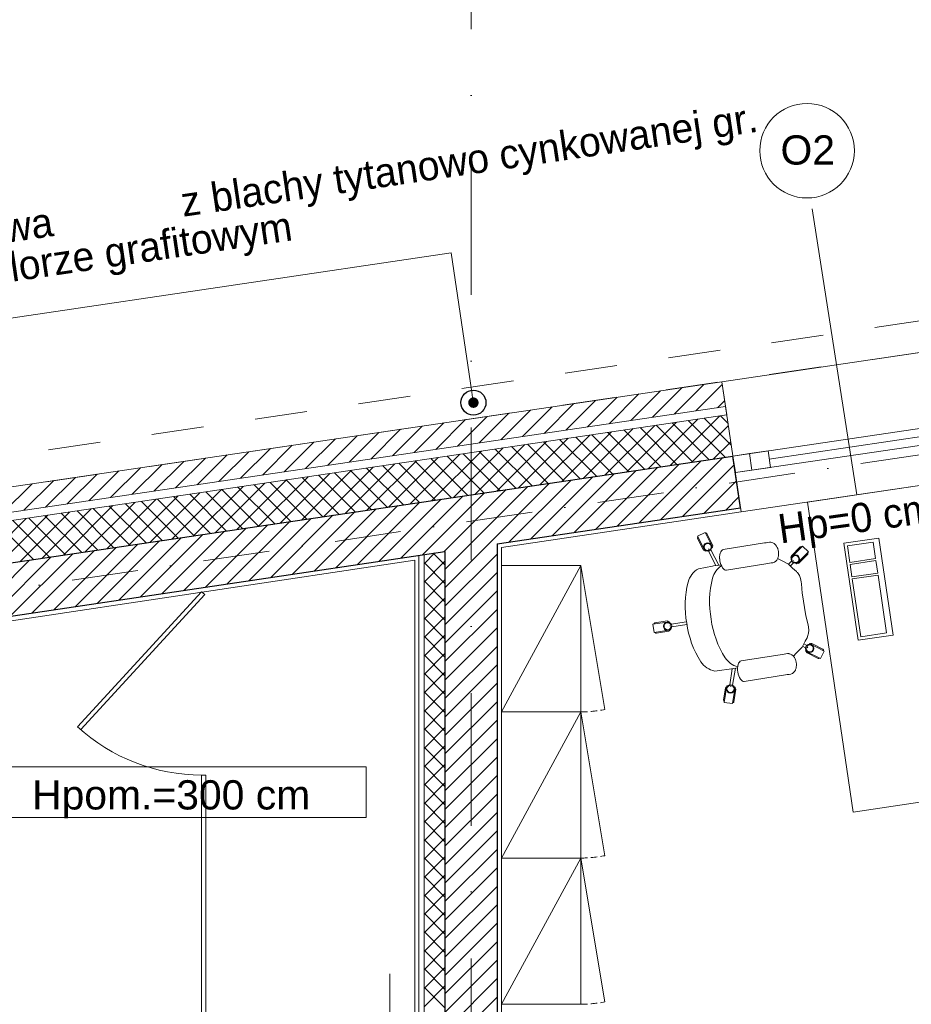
# Model space of a CAD drawing. Header units: metres. Extents: x 10441 to 19716, y -6570 to 1447.
# Tile 68 of 136: x 16028 to 16454, y -3349 to -2877. Entities that reach past the tile are written whole.
import ezdxf
from ezdxf.enums import TextEntityAlignment as Align

# ---------------------------------------------------------------- set-up
doc = ezdxf.new("R2010")
doc.units = ezdxf.units.M
doc.header["$MEASUREMENT"] = 0
for name, pattern in [('8', [0.5, 0.25, -0.25]), ('CONTINOUS', [0]), ('DASHDOT', [25.4, 12.7, -6.35, 0, -6.35]), ('HIDDEN', [9.525, 6.35, -3.175])]:
    doc.linetypes.add(name, pattern=pattern)
doc.layers.get('0').update_dxf_attribs({"color": 8})
for name, color, linetype, lineweight in [('#elektryczne', 8, 'Continuous', 20), ('0A_WYPOSAZENIE', 8, 'Continuous', 5), ('A_B.CIENKIE', 8, 'Continuous', 9), ('A_HACZE', 8, 'Continuous', 5), ('A_OPISY', 8, 'Continuous', 18), ('A_OSIE', 8, 'Continuous', 13), ('A_OZACZENIE DRZWI', 8, 'Continuous', 13), ('A_OZNACZENIA OKIEN', 8, 'Continuous', 13), ('A_PROJEKTOWANE ŚCIANY MUROWANE NOŚNE', 8, 'Continuous', 30), ('A_RS', 8, 'Continuous', 25), ('A_SCIANY DZIALOWE GK', 8, 'Continuous', 5), ('A_STAL CIENKIE', 8, 'Continuous', 0), ('A_STOLARKA', 8, 'Continuous', 5), ('A_TYNK', 8, 'Continuous', 5), ('A_WYMIARY WEWNETRZNE', 8, 'Continuous', 18), ('A_WYPOSAZENIE', 8, 'Continuous', 5), ('A_WYPOSAŻENIE SANITARNE', 8, 'Continuous', 5)]:
    doc.layers.add(name, color=color, linetype=linetype, lineweight=lineweight)
doc.styles.add('ARIAL', font='arial.ttf')
doc.styles.add('m1_romans', font='romans.shx', dxfattribs={"width": 0.8})
doc.styles.add('opisy okien', font='txt', dxfattribs={"height": 15})

# ---------------------------------------------------------------- blocks, each defined once
blk = doc.blocks.new('_Dot')
at = {"color": 0, "linetype": 'ByBlock', "lineweight": -2}
blk.add_line((-0.5, 0), (-1, 0), dxfattribs=at)
at = {"color": 0, "linetype": 'ByBlock', "const_width": 0.5}
blk.add_lwpolyline([(-0.25, 0, 1), (0.25, 0, 1)], format="xyb", close=True, dxfattribs=at)
blk = doc.blocks.new('podkład')
at = {"layer": '0A_WYPOSAZENIE', "color": 8}
for p, q in [((12239.72, -883.19), (12256.53, -880.7)), ((12256.53, -880.7), (12263.41, -927.19)), ((12246.6, -929.68), (12239.72, -883.19)), ((12241.42, -884.45), (12253.78, -882.62)), ((12241.42, -884.45), (12242.59, -892.36)), ((12253.78, -882.62), (12254.96, -890.53)), ((12242.59, -892.36), (12254.96, -890.53)), ((12242.74, -893.35), (12255.1, -891.52)), ((12242.74, -893.35), (12243.61, -899.29)), ((12255.1, -891.52), (12255.98, -897.46)), ((12243.61, -899.29), (12255.98, -897.46)), ((12243.76, -900.28), (12256.13, -898.45)), ((12243.76, -900.28), (12247.86, -927.98)), ((12260.23, -926.15), (12256.13, -898.45)), ((12263.41, -927.19), (12246.6, -929.68)), ((12247.86, -927.98), (12260.23, -926.15))]:
    blk.add_line(p, q, dxfattribs=at)
at = {"layer": 'A_B.CIENKIE', "color": 8, "linetype": 'HIDDEN', "ltscale": 0.5}
for centre in [(12113.79, -903.94), (12113.79, -973.94), (12113.79, -1043.94)]:
    blk.add_arc(centre, 60, 269.9985, 281.1431, dxfattribs=at)
at = {"layer": 'A_HACZE', "color": 8, "linetype": 'Continuous'}
for p, q in [((12151.96, -810.22), (12137.72, -824.46)), ((12162.33, -808.68), (12148.1, -822.92)), ((12172.71, -807.15), (12158.47, -821.39)), ((12181.56, -807.13), (12168.84, -819.85)), ((12120.84, -814.83), (12106.6, -829.06)), ((12131.21, -813.29), (12116.97, -827.53)), ((12141.58, -811.75), (12127.35, -825.99)), ((12182.7, -814.83), (12179.22, -818.32)), ((12089.71, -819.43), (12075.47, -833.67)), ((12100.09, -817.9), (12085.85, -832.14)), ((12110.46, -816.36), (12096.22, -830.6)), ((12058.59, -824.04), (12044.35, -838.28)), ((12068.96, -822.5), (12054.73, -836.74)), ((12079.34, -820.97), (12065.1, -835.21)), ((12169.97, -823.72), (12146.24, -847.45)), ((12180.35, -822.19), (12156.62, -845.92)), ((12182.87, -842.03), (12165.25, -824.42)), ((12185.86, -836.19), (12172.95, -823.28)), ((12184.33, -825.82), (12180.65, -822.14)), ((12027.47, -828.65), (12013.23, -842.88)), ((12037.84, -827.11), (12023.6, -841.35)), ((12048.21, -825.57), (12033.98, -839.81)), ((12138.85, -828.33), (12115.12, -852.06)), ((12149.22, -826.79), (12125.49, -850.52)), ((12152.07, -846.59), (12134.46, -828.98)), ((12159.6, -825.26), (12135.87, -848.99)), ((12159.77, -845.45), (12142.16, -827.84)), ((12167.47, -844.31), (12149.85, -826.7)), ((12175.17, -843.17), (12157.55, -825.56)), ((12184.49, -826.89), (12166.99, -844.38)), ((11996.34, -833.25), (11982.1, -847.49)), ((12006.72, -831.72), (11992.48, -845.96)), ((12017.09, -830.18), (12002.85, -844.42)), ((12107.73, -832.94), (12083.99, -856.67)), ((12118.1, -831.4), (12094.37, -855.13)), ((12121.27, -851.15), (12103.66, -833.54)), ((12128.47, -829.86), (12104.74, -853.6)), ((12128.97, -850.01), (12111.36, -832.4)), ((12136.67, -848.87), (12119.06, -831.26)), ((12144.37, -847.73), (12126.76, -830.12)), ((11965.22, -837.86), (11950.98, -852.1)), ((11975.59, -836.32), (11961.36, -850.56)), ((11985.97, -834.79), (11971.73, -849.03)), ((12066.23, -839.08), (12042.5, -862.81)), ((12076.6, -837.54), (12052.87, -861.27)), ((12086.98, -836.01), (12063.25, -859.74)), ((12090.47, -855.71), (12072.86, -838.1)), ((12097.35, -834.47), (12073.62, -858.2)), ((12098.17, -854.57), (12080.56, -836.96)), ((12105.87, -853.43), (12088.26, -835.82)), ((12113.57, -852.29), (12095.96, -834.68)), ((12185.63, -834.58), (12177.36, -842.85)), ((11934.1, -842.47), (11919.86, -856.7)), ((11944.47, -840.93), (11930.23, -855.17)), ((11954.85, -839.39), (11940.61, -853.63)), ((12035.1, -843.68), (12011.37, -867.42)), ((12045.48, -842.15), (12021.75, -865.88)), ((12055.85, -840.61), (12032.12, -864.35)), ((12051.98, -861.41), (12034.37, -843.79)), ((12059.68, -860.27), (12042.07, -842.65)), ((12067.38, -859.13), (12049.76, -841.51)), ((12075.08, -857.99), (12057.46, -840.38)), ((12082.78, -856.85), (12065.16, -839.24)), ((12171.5, -843.71), (12141.83, -873.38)), ((12181.87, -842.18), (12152.2, -871.85)), ((11902.97, -847.07), (11888.74, -861.31)), ((11913.35, -845.54), (11899.11, -859.78)), ((11923.72, -844), (11909.48, -858.24)), ((12003.98, -848.29), (11980.25, -872.02)), ((12014.36, -846.76), (11990.62, -870.49)), ((12024.73, -845.22), (12001, -868.95)), ((12021.18, -865.96), (12003.57, -848.35)), ((12028.88, -864.83), (12011.27, -847.21)), ((12036.58, -863.69), (12018.97, -846.07)), ((12044.28, -862.55), (12026.67, -844.93)), ((12140.37, -848.32), (12110.71, -877.99)), ((12150.75, -846.79), (12121.08, -876.45)), ((12161.12, -845.25), (12131.46, -874.92)), ((12187.26, -845.63), (12162.58, -870.31)), ((11861.48, -853.22), (11847.24, -867.45)), ((11871.85, -851.68), (11857.61, -865.92)), ((11882.22, -850.14), (11867.99, -864.38)), ((11892.6, -848.61), (11878.36, -862.85)), ((11972.86, -852.9), (11949.13, -876.63)), ((11983.23, -851.36), (11959.5, -875.09)), ((11993.61, -849.83), (11969.88, -873.56)), ((11990.38, -870.52), (11972.77, -852.91)), ((11998.08, -869.38), (11980.47, -851.77)), ((12005.78, -868.24), (11988.17, -850.63)), ((12013.48, -867.1), (11995.87, -849.49)), ((12109.25, -852.93), (12079.58, -882.6)), ((12119.62, -851.39), (12089.96, -881.06)), ((12130, -849.86), (12100.33, -879.52)), ((11851.1, -854.75), (11836.86, -868.99)), ((11941.74, -857.51), (11918, -881.24)), ((11952.11, -855.97), (11928.38, -879.7)), ((11962.48, -854.43), (11938.75, -878.17)), ((11959.59, -875.08), (11941.98, -857.47)), ((11967.29, -873.94), (11949.68, -856.33)), ((11974.99, -872.8), (11957.37, -855.19)), ((11982.69, -871.66), (11965.07, -854.05)), ((12078.13, -857.54), (12048.46, -887.2)), ((12098.88, -854.46), (12048.79, -904.55)), ((12088.5, -856), (12048.79, -895.71)), ((12188.4, -853.33), (12172.95, -868.77)), ((11910.61, -862.11), (11886.88, -885.84)), ((11920.99, -860.58), (11897.25, -884.31)), ((11931.36, -859.04), (11907.63, -882.77)), ((11928.79, -879.64), (11911.18, -862.03)), ((11936.49, -878.5), (11918.88, -860.89)), ((11944.19, -877.36), (11926.58, -859.75)), ((11951.89, -876.22), (11934.28, -858.61)), ((12047, -862.14), (12017.29, -891.85)), ((12057.38, -860.61), (12027.68, -890.3)), ((12067.75, -859.07), (12038.07, -888.75)), ((12189.54, -861.03), (12183.33, -867.24)), ((11879.49, -866.72), (11855.76, -890.45)), ((11889.86, -865.18), (11866.13, -888.92)), ((11900.24, -863.65), (11876.51, -887.38)), ((11897.99, -884.2), (11880.38, -866.59)), ((11905.69, -883.06), (11888.08, -865.45)), ((11913.39, -881.92), (11895.78, -864.31)), ((11921.09, -880.78), (11903.48, -863.17)), ((12015.88, -866.75), (11986.13, -896.5)), ((12026.25, -865.21), (11996.52, -894.95)), ((12036.63, -863.68), (12006.91, -893.4)), ((11848.37, -871.33), (11824.63, -895.06)), ((11858.74, -869.79), (11835.01, -893.52)), ((11869.11, -868.25), (11845.38, -891.99)), ((11867.2, -888.76), (11849.59, -871.14)), ((11874.9, -887.62), (11857.28, -870.01)), ((11882.6, -886.48), (11864.98, -868.87)), ((11890.3, -885.34), (11872.68, -867.73)), ((11984.76, -871.36), (11954.97, -901.15)), ((11995.13, -869.82), (11965.35, -899.6)), ((12005.51, -868.28), (11975.74, -898.05)), ((11851.8, -891.04), (11834.19, -873.42)), ((11859.5, -889.9), (11841.89, -872.28)), ((11953.63, -875.96), (11923.8, -905.79)), ((11964.01, -874.43), (11934.19, -904.24)), ((11974.38, -872.89), (11944.58, -902.7)), ((11922.51, -880.57), (11892.64, -910.44)), ((11932.88, -879.03), (11903.03, -908.89)), ((11943.26, -877.5), (11913.41, -907.34)), ((11891.39, -885.18), (11861.47, -915.09)), ((11901.76, -883.64), (11871.86, -913.54)), ((11912.14, -882.1), (11882.25, -911.99)), ((11860.26, -889.78), (11830.31, -919.74)), ((11870.64, -888.25), (11840.7, -918.19)), ((11881.01, -886.71), (11851.08, -916.64)), ((12043.95, -887.88), (12038.79, -893.04)), ((12048.8, -893.58), (12043.21, -887.99)), ((12073.79, -888.39), (12048.79, -913.39)), ((11849.89, -891.32), (11819.92, -921.29)), ((12048.8, -891.86), (12038.79, -901.88)), ((12048.8, -902.42), (12038.79, -892.41)), ((12073.79, -897.23), (12048.79, -922.23)), ((12048.8, -900.7), (12038.79, -910.71)), ((12048.8, -911.26), (12038.79, -901.25)), ((12048.8, -909.54), (12038.79, -919.55)), ((12073.79, -906.07), (12048.79, -931.07)), ((12048.8, -920.1), (12038.79, -910.09)), ((12048.8, -918.38), (12038.79, -928.39)), ((12048.8, -928.94), (12038.79, -918.92)), ((12073.79, -914.91), (12048.79, -939.91)), ((12073.79, -923.75), (12048.79, -948.75)), ((12048.8, -927.22), (12038.79, -937.23)), ((12048.8, -937.78), (12038.79, -927.76)), ((12073.79, -932.59), (12048.79, -957.59)), ((12048.8, -936.05), (12038.79, -946.07)), ((12048.8, -946.62), (12038.79, -936.6)), ((12073.79, -941.42), (12048.79, -966.42)), ((12048.8, -944.89), (12038.79, -954.91)), ((12048.8, -955.46), (12038.79, -945.44)), ((12073.79, -950.26), (12048.79, -975.26)), ((12048.8, -953.73), (12038.79, -963.75)), ((12048.8, -964.29), (12038.79, -954.28)), ((12073.79, -959.1), (12048.79, -984.1)), ((12048.8, -962.57), (12038.79, -972.59)), ((12048.8, -973.13), (12038.79, -963.12)), ((12073.79, -967.94), (12048.79, -992.94)), ((12048.8, -971.41), (12038.79, -981.42)), ((12048.8, -981.97), (12038.79, -971.96)), ((12048.8, -980.25), (12038.79, -990.26)), ((12073.79, -976.78), (12048.79, -1001.78)), ((12048.8, -990.81), (12038.79, -980.8)), ((12048.8, -989.09), (12038.79, -999.1)), ((12048.8, -999.65), (12038.79, -989.64)), ((12073.79, -985.62), (12048.79, -1010.62)), ((12073.79, -994.46), (12048.79, -1019.46)), ((12048.8, -997.93), (12038.79, -1007.94)), ((12048.8, -1008.49), (12038.79, -998.47)), ((12073.79, -1003.3), (12048.79, -1028.3)), ((12048.8, -1006.77), (12038.79, -1016.78)), ((12048.8, -1017.33), (12038.79, -1007.31)), ((12073.79, -1012.14), (12048.79, -1037.14)), ((12048.8, -1015.6), (12038.79, -1025.62)), ((12048.8, -1026.17), (12038.79, -1016.15)), ((12073.79, -1020.97), (12048.79, -1045.97)), ((12048.8, -1024.44), (12038.79, -1034.46)), ((12048.8, -1035.01), (12038.79, -1024.99)), ((12073.79, -1029.81), (12048.79, -1054.81)), ((12048.8, -1033.28), (12038.79, -1043.3)), ((12048.8, -1043.84), (12038.79, -1033.83)), ((12073.79, -1038.65), (12048.79, -1063.65)), ((12048.8, -1042.12), (12038.79, -1052.14)), ((12048.8, -1052.68), (12038.79, -1042.67)), ((12048.8, -1050.96), (12038.79, -1060.97)), ((12073.79, -1047.49), (12048.79, -1072.49)), ((12048.8, -1061.52), (12038.79, -1051.51)), ((12048.8, -1059.8), (12038.79, -1069.81)), ((12048.8, -1070.36), (12038.79, -1060.35)), ((12073.79, -1056.33), (12048.79, -1081.33)), ((12073.79, -1065.17), (12048.79, -1090.17)), ((12048.8, -1068.64), (12038.79, -1078.65)), ((12048.8, -1079.2), (12038.79, -1069.18)), ((12073.79, -1074.01), (12048.79, -1099.01)), ((12048.8, -1077.48), (12038.79, -1087.49)), ((12048.8, -1088.04), (12038.79, -1078.02)), ((12073.79, -1082.85), (12048.79, -1107.85)), ((12048.8, -1086.31), (12038.79, -1096.33)), ((12048.8, -1096.88), (12038.79, -1086.86)), ((12073.79, -1091.68), (12048.79, -1116.68)), ((12048.8, -1095.15), (12038.79, -1105.17)), ((12048.8, -1105.72), (12038.79, -1095.7)), ((12073.79, -1100.52), (12048.79, -1125.52))]:
    blk.add_line(p, q, dxfattribs=at)
at = {"layer": 'A_OPISY', "color": 8, "linetype": 'CONTINOUS', "ltscale": 0.1}
blk.add_lwpolyline([(12061.67, -810.95), (12051.79, -744.21), (11741.84, -790.09)], dxfattribs=at)
at = {"layer": 'A_OSIE', "color": 8, "linetype": 'DASHDOT', "ltscale": 5}
blk.add_line((12061.3, -573.64), (12061.3, -2335.96), dxfattribs=at)
at = {"layer": 'A_OSIE', "color": 8, "linetype": 'DASHDOT', "ltscale": 2.5}
blk.add_line((10108.73, -1161.68), (13256.84, -695.71), dxfattribs=at)
at = {"layer": 'A_OZNACZENIA OKIEN', "color": 8}
blk.add_line((12224.64, -723.13), (12246, -859.99), dxfattribs=at)
at = {"layer": 'A_PROJEKTOWANE ŚCIANY MUROWANE NOŚNE', "color": 8}
for p, q in [((11094.83, -1003.08), (12186.65, -841.47)), ((12190.31, -866.21), (12186.65, -841.48)), ((12073.8, -883.45), (12190.31, -866.21)), ((12073.8, -883.45), (12073.8, -986.06)), ((11388.8, -985.58), (12048.8, -887.15)), ((12048.8, -887.15), (12048.8, -986.06)), ((12048.8, -983.83), (12048.8, -1364.66)), ((12073.8, -983.83), (12073.8, -1114.7))]:
    blk.add_line(p, q, dxfattribs=at)
at = {"layer": 'A_RS', "color": 8, "lineweight": 25}
blk.add_circle((12062.4, -815.89), 6, dxfattribs=at)
at = {"layer": 'A_SCIANY DZIALOWE GK', "color": 8}
for p, q in [((12036.29, -1148.2), (12036.29, -889)), ((12038.79, -1150.7), (12038.79, -888.63))]:
    blk.add_line(p, q, dxfattribs=at)
at = {"layer": 'A_STAL CIENKIE', "color": 8, "linetype": '8', "ltscale": 100}
for p, q in [((10325.66, -1065.38), (13908.4, -535.07)), ((13910.62, -549.91), (10327.86, -1080.21))]:
    blk.add_line(p, q, dxfattribs=at)
at = {"layer": 'A_STOLARKA', "color": 8}
for p, q in [((12292.17, -789.47), (12181.38, -805.87)), ((12181.38, -805.87), (12190.6, -868.19)), ((12289.53, -826.25), (12186.65, -841.48)), ((12298.61, -832.99), (12187.82, -849.39)), ((12281.21, -831.53), (12204.05, -842.95)), ((12203.46, -838.99), (12194.56, -840.31)), ((12204.63, -846.9), (12203.46, -838.99)), ((12194.56, -840.31), (12186.65, -841.48)), ((12194.56, -840.31), (12186.65, -841.48)), ((12186.65, -841.48), (12187.82, -849.39)), ((12186.65, -841.48), (12187.82, -849.39)), ((12195.73, -848.22), (12194.56, -840.31)), ((12194.56, -840.31), (12195.73, -848.22)), ((12195.73, -848.22), (12194.56, -840.31)), ((12187.82, -849.39), (12195.73, -848.22)), ((12187.82, -849.39), (12195.73, -848.22)), ((12195.73, -848.22), (12204.63, -846.9)), ((12190.6, -868.19), (12301.39, -851.79))]:
    blk.add_line(p, q, dxfattribs=at)
at = {"layer": 'A_TYNK', "color": 8, "linetype": 'Continuous'}
for p, q in [((11089.56, -967.47), (12181.38, -805.87)), ((12183.72, -821.69), (12181.38, -805.87)), ((11091.32, -979.34), (12183.13, -817.74)), ((11091.9, -983.3), (12183.72, -821.69))]:
    blk.add_line(p, q, dxfattribs=at)
at = {"layer": 'A_TYNK', "color": 8}
for p, q in [((12075.8, -885.18), (12190.6, -868.19)), ((12075.8, -1112.7), (12075.8, -885.18)), ((12034.3, -891.32), (11740.79, -935.5)), ((12034.3, -1146.2), (12034.3, -891.32))]:
    blk.add_line(p, q, dxfattribs=at)
at = {"layer": 'A_WYMIARY WEWNETRZNE', "color": 8, "linetype": 'Continuous'}
for p, q in [((11814.14, -990.34), (12011.12, -990.34)), ((12011.12, -990.34), (12011.12, -1014.57)), ((12011.12, -1014.57), (11814.14, -1014.57))]:
    blk.add_line(p, q, dxfattribs=at)
blk.add_circle((12222.13, -695.26), 22.63, dxfattribs=at)
at = {"layer": 'A_WYPOSAZENIE', "color": 8}
for p, q in [((12301.39, -851.79), (12222.26, -863.5)), ((12222.26, -863.5), (12244.22, -1011.89)), ((12113.79, -893.94), (12075.79, -963.94)), ((12113.79, -893.94), (12075.79, -893.94)), ((12075.79, -893.94), (12075.79, -963.94)), ((12113.79, -893.94), (12125.38, -962.81)), ((12113.79, -963.94), (12113.79, -893.94)), ((12113.79, -963.94), (12075.79, -1033.94)), ((12075.79, -963.94), (12113.79, -963.94)), ((12113.79, -963.94), (12075.79, -963.94)), ((12075.79, -963.94), (12075.79, -1033.94)), ((12113.79, -963.94), (12125.38, -1032.81)), ((12113.79, -1033.94), (12113.79, -963.94)), ((12244.22, -1011.89), (12323.36, -1000.17)), ((12113.79, -1033.94), (12075.79, -1103.94)), ((12075.79, -1033.94), (12113.79, -1033.94)), ((12113.79, -1033.94), (12075.79, -1033.94)), ((12075.79, -1033.94), (12075.79, -1103.94)), ((12113.79, -1033.94), (12125.38, -1102.81)), ((12113.79, -1103.94), (12113.79, -1033.94)), ((12075.79, -1103.94), (12113.79, -1103.94))]:
    blk.add_line(p, q, dxfattribs=at)
at = {"layer": 'A_WYPOSAZENIE', "color": 8, "lineweight": 5}
for p, q in [((12169.74, -879.81), (12173.31, -878)), ((12169.74, -879.81), (12173.35, -886.95)), ((12172.45, -886.28), (12169.75, -880.92)), ((12173.31, -878), (12176.92, -885.15)), ((12176.91, -884.03), (12174.21, -878.67)), ((12174.95, -886.14), (12175.31, -885.96)), ((12176.55, -885.33), (12176.92, -885.15)), ((12181.6, -886.43), (12181.96, -886.26)), ((12201.7, -883.09), (12181.96, -886.26)), ((12201.7, -883.09), (12202.56, -882.96)), ((12202.56, -882.96), (12203.4, -882.82)), ((12203.4, -882.82), (12204.19, -882.69)), ((12204.84, -882.73), (12204.19, -882.69)), ((12205.07, -882.78), (12204.84, -882.73)), ((12205.71, -882.96), (12205.07, -882.78)), ((12206.32, -883.32), (12205.71, -882.96)), ((12206.88, -883.84), (12206.32, -883.32)), ((12207.07, -884.02), (12206.88, -883.84)), ((12207.51, -884.65), (12207.07, -884.02)), ((12207.66, -884.88), (12207.51, -884.65)), ((12207.82, -885.2), (12207.66, -884.88)), ((12208.07, -885.78), (12207.82, -885.2)), ((12208.17, -886.05), (12208.07, -885.78)), ((12208.26, -886.37), (12208.17, -886.05)), ((12219.94, -884.56), (12214.29, -890.22)), ((12214.64, -889.16), (12218.88, -884.91)), ((12219.94, -884.56), (12222.77, -887.38)), ((12173.35, -886.95), (12173.71, -886.76)), ((12178.42, -893.93), (12174.96, -886.94)), ((12179.9, -893.69), (12176.03, -886.37)), ((12180.28, -889.66), (12180.37, -888.77)), ((12180.28, -889.66), (12180.28, -889.7)), ((12180.29, -890.62), (12180.28, -889.7)), ((12180.29, -890.62), (12180.3, -890.68)), ((12180.4, -891.57), (12180.3, -890.68)), ((12180.37, -888.77), (12180.56, -887.98)), ((12180.56, -887.98), (12180.83, -887.31)), ((12180.83, -887.31), (12181.19, -886.78)), ((12181.19, -886.78), (12181.6, -886.43)), ((12207.97, -890.64), (12207.6, -891.31)), ((12207.97, -890.64), (12208.09, -890.41)), ((12208.05, -890.49), (12209.84, -891.42)), ((12208.32, -889.67), (12208.09, -890.41)), ((12208.34, -886.72), (12208.26, -886.37)), ((12208.32, -889.67), (12208.39, -889.41)), ((12208.41, -887.08), (12208.34, -886.72)), ((12208.39, -889.41), (12208.43, -889.05)), ((12208.46, -887.45), (12208.41, -887.08)), ((12208.5, -888.43), (12208.43, -889.05)), ((12208.49, -887.8), (12208.46, -887.45)), ((12208.5, -888.13), (12208.49, -887.8)), ((12208.5, -888.43), (12208.5, -888.13)), ((12214.29, -890.22), (12214.58, -890.51)), ((12222.77, -887.38), (12217.12, -893.05)), ((12218.18, -892.69), (12222.42, -888.44)), ((12170.1, -895.42), (12176.93, -894.16)), ((12176.93, -894.16), (12177.31, -894.1)), ((12177.31, -894.1), (12179.09, -893.82)), ((12179.09, -893.82), (12180.14, -893.65)), ((12180.14, -893.65), (12180.93, -893.52)), ((12180.4, -891.57), (12180.58, -892.45)), ((12180.58, -892.45), (12180.59, -892.5)), ((12180.59, -892.5), (12180.87, -893.39)), ((12180.87, -893.39), (12180.89, -893.42)), ((12180.89, -893.42), (12181.25, -894.24)), ((12181.25, -894.24), (12181.67, -894.93)), ((12181.67, -894.93), (12182.14, -895.48)), ((12182.14, -895.48), (12182.64, -895.87)), ((12203.28, -892.93), (12183.55, -896.13)), ((12203.28, -892.93), (12204.14, -892.79)), ((12204.14, -892.79), (12204.97, -892.66)), ((12204.97, -892.66), (12205.76, -892.53)), ((12206.38, -892.33), (12205.76, -892.53)), ((12205.76, -892.53), (12205.76, -892.53)), ((12206.38, -892.33), (12206.58, -892.21)), ((12207.13, -891.84), (12206.58, -892.21)), ((12207.6, -891.31), (12207.13, -891.84)), ((12209.84, -891.42), (12213.28, -893.2)), ((12213.28, -893.2), (12214.78, -891.7)), ((12213.28, -893.2), (12213.46, -893.32)), ((12213.46, -893.32), (12215.2, -895.07)), ((12214.19, -894.05), (12215.65, -892.56)), ((12215.2, -895.07), (12217.07, -896.78)), ((12215.56, -891.49), (12215.85, -891.78)), ((12216.83, -892.76), (12217.12, -893.05)), ((12182.64, -895.87), (12183.15, -896.08)), ((12183.15, -896.08), (12183.55, -896.13)), ((12217.07, -896.78), (12217.3, -897)), ((12217.3, -897), (12217.49, -897.27)), ((12217.49, -897.27), (12218.44, -898.69)), ((12218.44, -898.69), (12218.99, -900.12)), ((12218.99, -900.12), (12219.36, -901.62)), ((12219.36, -901.62), (12219.45, -902.71)), ((12219.45, -902.71), (12219.74, -907.07)), ((12219.72, -906.99), (12221.49, -918.04)), ((12221.48, -917.95), (12222.59, -922.27)), ((12148.34, -922.03), (12156.24, -920.76)), ((12148.34, -922.03), (12148.97, -925.98)), ((12155.17, -920.43), (12149.25, -921.38)), ((12156.24, -920.76), (12156.3, -921.17)), ((12156.52, -922.54), (12156.59, -922.93)), ((12164.41, -920.76), (12157.15, -922.02)), ((12164.64, -922.15), (12157.35, -923.23)), ((12222.85, -923.35), (12222.59, -922.27)), ((12222.85, -923.35), (12222.95, -924.8)), ((12148.97, -925.98), (12156.87, -924.71)), ((12155.96, -925.36), (12150.04, -926.31)), ((12156.81, -924.31), (12156.87, -924.71)), ((12221.27, -930.05), (12222.17, -928.48)), ((12222.3, -928.2), (12222.17, -928.48)), ((12222.4, -927.89), (12222.3, -928.2)), ((12222.4, -927.89), (12222.86, -926.24)), ((12222.95, -924.8), (12222.86, -926.24)), ((12217.82, -934.95), (12219.69, -933.07)), ((12219.81, -932.9), (12219.69, -933.07)), ((12219.81, -932.9), (12220.92, -930.69)), ((12219.99, -932.54), (12221.44, -933.26)), ((12220.56, -931.42), (12222, -932.17)), ((12220.92, -930.69), (12221.27, -930.05)), ((12222.25, -933.21), (12222.43, -932.85)), ((12223.06, -931.61), (12223.25, -931.24)), ((12230.38, -934.86), (12223.25, -931.24)), ((12224.36, -931.25), (12229.71, -933.97)), ((12210.25, -936.41), (12190.51, -939.58)), ((12210.25, -936.41), (12211.11, -936.27)), ((12211.11, -936.27), (12211.94, -936.14)), ((12211.94, -936.14), (12212.74, -936.01)), ((12212.74, -936.01), (12212.9, -936.05)), ((12213.38, -936.05), (12212.9, -936.05)), ((12213.62, -936.1), (12213.38, -936.05)), ((12214.26, -936.28), (12213.62, -936.1)), ((12214.87, -936.64), (12214.26, -936.28)), ((12215.43, -937.16), (12214.87, -936.64)), ((12215.61, -937.33), (12215.43, -937.16)), ((12215.56, -937.29), (12216.96, -935.84)), ((12216.06, -937.97), (12215.61, -937.33)), ((12216.21, -938.2), (12216.06, -937.97)), ((12216.96, -935.84), (12217.82, -934.95)), ((12221.44, -934.81), (12221.62, -934.45)), ((12228.57, -938.43), (12221.44, -934.81)), ((12222.1, -935.71), (12227.45, -938.42)), ((12228.57, -938.43), (12230.38, -934.86)), ((12188.05, -943), (12188.84, -942.87)), ((12188.83, -942.98), (12188.92, -942.09)), ((12188.92, -942.09), (12189.1, -941.3)), ((12189.1, -941.3), (12189.38, -940.63)), ((12189.38, -940.63), (12189.73, -940.1)), ((12189.73, -940.1), (12190.15, -939.75)), ((12190.15, -939.75), (12190.51, -939.58)), ((12216.36, -938.52), (12216.21, -938.2)), ((12216.62, -939.1), (12216.36, -938.52)), ((12216.72, -939.37), (12216.62, -939.1)), ((12216.81, -939.69), (12216.72, -939.37)), ((12216.89, -940.04), (12216.81, -939.69)), ((12216.86, -942.99), (12216.93, -942.72)), ((12216.96, -940.4), (12216.89, -940.04)), ((12216.93, -942.72), (12216.98, -942.37)), ((12217.01, -940.77), (12216.96, -940.4)), ((12217.04, -941.75), (12216.98, -942.37)), ((12217.04, -941.12), (12217.01, -940.77)), ((12217.05, -941.45), (12217.04, -941.12)), ((12217.04, -941.75), (12217.05, -941.45)), ((12177.96, -944.45), (12187, -943.16)), ((12186.33, -943.27), (12185.22, -950.99)), ((12187.81, -943.03), (12186.42, -951.2)), ((12187, -943.16), (12188.05, -943)), ((12188.83, -942.98), (12188.83, -943.02)), ((12188.84, -943.94), (12188.83, -943.02)), ((12188.84, -943.94), (12188.84, -944)), ((12188.94, -944.89), (12188.84, -944)), ((12188.94, -944.89), (12189.13, -945.77)), ((12189.13, -945.77), (12189.14, -945.82)), ((12189.14, -945.82), (12189.42, -946.71)), ((12189.42, -946.71), (12189.43, -946.74)), ((12189.43, -946.74), (12189.79, -947.56)), ((12189.79, -947.56), (12190.22, -948.25)), ((12211.83, -946.29), (12192.09, -949.45)), ((12211.82, -946.25), (12212.68, -946.11)), ((12212.68, -946.11), (12213.52, -945.98)), ((12213.52, -945.98), (12214.31, -945.85)), ((12214.31, -945.85), (12214.3, -945.85)), ((12214.92, -945.65), (12214.32, -945.85)), ((12214.92, -945.65), (12215.13, -945.53)), ((12215.68, -945.16), (12215.13, -945.53)), ((12216.15, -944.63), (12215.68, -945.16)), ((12216.52, -943.96), (12216.15, -944.63)), ((12216.52, -943.96), (12216.64, -943.73)), ((12216.86, -942.99), (12216.64, -943.73)), ((12182.5, -959.4), (12183.69, -951.48)), ((12183.69, -951.48), (12184.09, -951.55)), ((12185.47, -951.75), (12185.86, -951.81)), ((12186.45, -959.99), (12187.64, -952.08)), ((12187.24, -952.02), (12187.64, -952.08)), ((12190.22, -948.25), (12190.69, -948.8)), ((12190.69, -948.8), (12191.19, -949.19)), ((12191.19, -949.19), (12191.69, -949.4)), ((12191.69, -949.4), (12192.08, -949.41)), ((12183.05, -952.4), (12182.15, -958.33)), ((12187.99, -953.14), (12187.1, -959.08)), ((12182.5, -959.4), (12186.45, -959.99))]:
    blk.add_line(p, q, dxfattribs=at)
for centre in [(12174.59, -884.98), (12216.55, -890.78), (12155.37, -922.93), (12223.41, -933.57), (12185.49, -952.97)]:
    blk.add_circle(centre, 2, dxfattribs=at)
for centre, radius, start, end in [((12170.19, -880.7), 0.5, 116.7774, 206.7774), ((12173.76, -878.9), 0.5, 26.7774, 116.7774), ((12172.9, -886.06), 0.5, 206.7774, 296.7774), ((12174.59, -884.98), 1.7, 306.2397, 287.3151), ((12176.47, -884.25), 0.5, 296.7774, 26.7774), ((12219.23, -885.26), 0.5, 45.105, 135.1049), ((12215, -889.51), 0.5, 135.1049, 225.105), ((12216.55, -890.78), 1.7, 234.5673, 215.6426), ((12222.06, -888.09), 0.5, 315.1049, 45.105), ((12175.14, -904.38), 10.28, 119.3419, 165.4373), ((12186.83, -902.51), 10.28, 123.7063, 165.4373), ((12217.83, -892.34), 0.5, 225.105, 315.1049), ((12219.39, -911.16), 43.97, 165.1995, 191.0497), ((12207.7, -913.03), 43.97, 165.1995, 191.0497), ((12149.33, -921.87), 0.5, 99.105, 189.105), ((12155.37, -922.93), 1.7, 18.5673, 359.6426), ((12155.25, -920.92), 0.5, 9.105, 99.105), ((12208.17, -915.98), 43.97, 187.1602, 213.0104), ((12219.86, -914.1), 43.97, 187.1602, 213.0104), ((12149.96, -925.82), 0.5, 189.105, 279.105), ((12155.88, -924.87), 0.5, 279.105, 9.105), ((12223.41, -933.57), 1.7, 162.5673, 143.6426), ((12224.14, -931.7), 0.5, 63.105, 153.1049), ((12191.63, -932.49), 10.28, 212.7726, 254.5036), ((12222.33, -935.26), 0.5, 153.1049, 243.105), ((12229.49, -934.41), 0.5, 333.1049, 63.105), ((12179.95, -934.36), 10.28, 212.7726, 258.868), ((12227.68, -937.98), 0.5, 243.105, 333.1049), ((12183.54, -952.47), 0.5, 81.4325, 171.4325), ((12185.49, -952.97), 1.7, 90.8948, 71.9702), ((12187.5, -953.07), 0.5, 351.4325, 81.4325), ((12182.65, -958.41), 0.5, 171.4325, 261.4325), ((12186.6, -959), 0.5, 261.4325, 351.4325)]:
    blk.add_arc(centre, radius, start, end, dxfattribs=at)
at = {"layer": 'A_WYPOSAŻENIE SANITARNE', "color": 8}
for p, q in [((11932.29, -906.42), (11872.93, -971.08)), ((11874.41, -972.43), (11933.76, -907.77)), ((11933.76, -907.77), (11932.29, -906.42)), ((11872.93, -971.08), (11874.41, -972.43)), ((11934.29, -994.19), (11932.29, -994.19)), ((11932.29, -994.19), (11932.29, -1146.2)), ((11934.29, -1146.2), (11934.29, -994.19)), ((12022.4, -1131.4), (12022.4, -1089.4))]:
    blk.add_line(p, q, dxfattribs=at)
blk.add_arc((11932.29, -906.42), 87.77, 227.4498, 270, dxfattribs=at)
at = {"layer": 'A_OPISY', "color": 8, "linetype": 'CONTINOUS', "ltscale": 0.1, "xscale": 5, "yscale": 5, "zscale": 5, "rotation": 278.4195297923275}
blk.add_blockref('_Dot', (12062.4, -815.89), dxfattribs=at)
at = {"layer": 'A_OPISY', "color": 8, "linetype": 'Continuous', "lineweight": 18, "style": 'opisy okien'}
for s, p in [(' z blachy tytanowo cynkowanej gr.', (11918.29, -727.67)), ('Rura spustowa ', (11738.4, -754.3)), ('0.8mm w kolorze grafitowym', (11741.74, -772.81))]:
    blk.add_text(s, height=14, rotation=8.4195, dxfattribs=at).set_placement(p)
at = {"layer": 'A_OZACZENIE DRZWI', "color": 8, "ltscale": 0.1, "style": 'm1_romans', "width": 0.8}
for rotation, p in [(98.4861, (12735.07, -773.13)), (360, (12573.8, -1012.7)), (90, (11565.29, -1150.14)), (90, (11872.29, -1150.14)), (90, (12230.03, -1245.64)), (90, (12385.87, -1249.44)), (90, (11565.29, -1370.89)), (90, (11872.29, -1370.89)), (90, (12230.03, -1370.89)), (90, (12389.3, -1370.89)), (90, (11748.79, -1556.15)), (90, (11986.6, -1556.15)), (90, (12389.3, -1556.15)), (360, (12235.05, -1664.2)), (360, (12235.05, -1880.2)), (90, (11745.78, -2001.94))]:
    blk.add_attdef('SZEROKOSC', text='', height=10, rotation=rotation, dxfattribs=at).set_placement(p, align=Align.BOTTOM_CENTER)
for rotation, p in [(98.4861, (12738.56, -773.47)), (360, (12572.95, -1016.09)), (90, (11568.68, -1150.99)), (90, (11875.68, -1150.99)), (90, (12233.42, -1246.49)), (90, (12389.27, -1250.29)), (90, (11568.68, -1371.74)), (90, (11875.68, -1371.74)), (90, (12233.42, -1371.74)), (90, (12392.69, -1371.74)), (90, (11752.19, -1557)), (90, (11990, -1557)), (90, (12392.69, -1557)), (360, (12234.2, -1667.59)), (360, (12234.2, -1883.59)), (90, (11749.18, -2002.79))]:
    blk.add_attdef('WYSOKOSC', text='', height=10, rotation=rotation, dxfattribs=at).set_placement(p, align=Align.TOP_CENTER)
at = {"layer": 'A_OZNACZENIA OKIEN', "color": 8, "linetype": 'Continuous', "lineweight": 18, "style": 'ARIAL'}
for s, p in [('O2', (12209.42, -701.91)), ('Hpom.=300 cm', (11851.13, -1010.68))]:
    blk.add_text(s, height=14, dxfattribs=at).set_placement(p)
at = {"layer": 'A_OZNACZENIA OKIEN', "color": 8, "linetype": 'Continuous', "lineweight": 18, "style": 'opisy okien'}
blk.add_text('Hp=0 cm', height=14, rotation=8, dxfattribs=at).set_placement((12209.37, -883.37))
at = {"layer": 'A_OZNACZENIA OKIEN', "color": 8, "ltscale": 0.1, "style": 'm1_romans', "width": 0.8}
for rotation, p in [(278.8676, (13373.71, -593.04)), (278.8676, (12983.87, -650.74)), (278.8676, (12445.73, -730.4)), (278.8676, (12224.15, -763.19)), (0, (14017.48, -900.03)), (278.8676, (11021.54, -941.2)), (278.8676, (10640.69, -997.57)), (0, (14017.48, -1574.7)), (90, (10819.6, -2080.7)), (90, (11204.6, -2080.7)), (90, (11970.6, -2080.7)), (90, (13175.8, -2080.7)), (90, (13539.8, -2080.7))]:
    blk.add_attdef('SZEROKOSC', text='', height=10, rotation=rotation, dxfattribs=at).set_placement(p, align=Align.BOTTOM_CENTER)
for rotation, p in [(278.8676, (13403.28, -587.56)), (278.8676, (13013.44, -645.27)), (278.8676, (12475.3, -724.92)), (278.8676, (12253.72, -757.72)), (0, (14011.09, -903.42)), (278.8676, (11051.11, -935.72)), (278.8676, (10670.26, -992.09)), (0, (14011.09, -1578.09)), (90, (10823, -2081.55)), (90, (11208, -2081.55)), (90, (11974, -2081.55)), (90, (13179.19, -2081.55)), (90, (13543.19, -2081.55))]:
    blk.add_attdef('WYSOKOSC', text='', height=10, rotation=rotation, dxfattribs=at).set_placement(p, align=Align.TOP_CENTER)

msp = doc.modelspace()

# ---------------------------------------------------------------- block references
at = {"layer": '#elektryczne', "color": 8, "linetype": 'Continuous', "lineweight": 18}
msp.add_blockref('podkład', (4182.37, -2244.78), dxfattribs=at)

doc.saveas('drawing.dxf')
